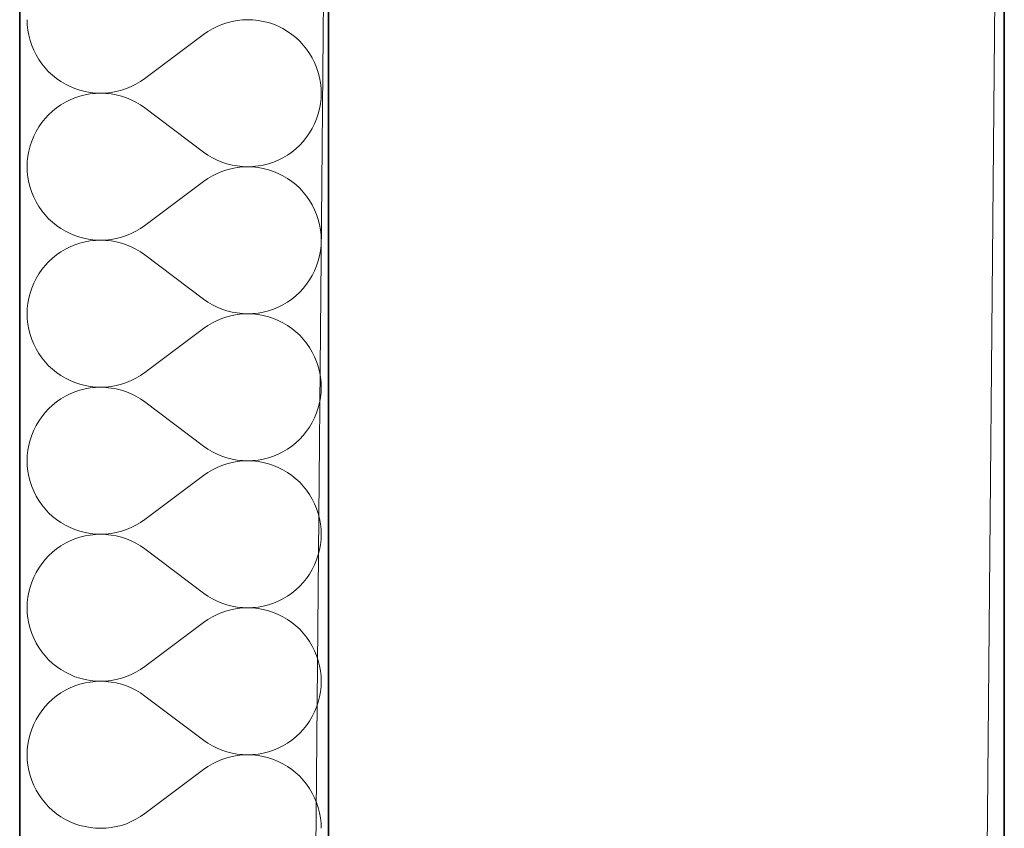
# Model space of a CAD drawing. Header units: millimetres. Extents: x -8078 to 234695, y -4319 to 602442.
# Tile 150 of 152: x 80170 to 80680, y 295724 to 296143. Entities that reach past the tile are written whole.
import ezdxf

# ---------------------------------------------------------------- set-up
doc = ezdxf.new("R2010")
doc.units = ezdxf.units.MM
doc.header["$MEASUREMENT"] = 0
for name, color, linetype in [('#podkład', 252, 'Continuous'), ('- A - ocieplenie', 7, 'Continuous'), ('Konstrukcja - Stropy', 7, 'Continuous'), ('Konstrukcja - Ściany zewnętrzne', 7, 'Continuous')]:
    doc.layers.add(name, color=color, linetype=linetype)

# ---------------------------------------------------------------- blocks, each defined once
blk = doc.blocks.new('UHYGFFFF')
at = {"layer": '- A - ocieplenie', "color": 252, "linetype": 'Continuous', "lineweight": 35, "ltscale": 100}
for p, q in [((19777.48, 397782.63), (19777.48, 396062.63)), ((19937.48, 396062.63), (19937.48, 397662.63))]:
    blk.add_line(p, q, dxfattribs=at)
at = {"layer": '- A - ocieplenie', "color": 252, "linetype": 'Continuous', "lineweight": 13, "ltscale": 100}
for p, q in [((19781.29, 396661.66), (19781.39, 396658.94)), ((19892.83, 396661.56), (19890.13, 396661.27)), ((19895.55, 396661.66), (19892.83, 396661.56)), ((19898.27, 396661.56), (19895.55, 396661.66)), ((19900.97, 396661.27), (19898.27, 396661.56)), ((19781.39, 396658.94), (19781.68, 396656.24)), ((19877.29, 396656.98), (19874.95, 396655.59)), ((19879.72, 396658.2), (19877.29, 396656.98)), ((19882.23, 396659.25), (19879.72, 396658.2)), ((19884.81, 396660.11), (19882.23, 396659.25)), ((19887.45, 396660.78), (19884.81, 396660.11)), ((19890.13, 396661.27), (19887.45, 396660.78)), ((19903.65, 396660.79), (19900.97, 396661.27)), ((19906.29, 396660.12), (19903.65, 396660.79)), ((19908.87, 396659.26), (19906.29, 396660.12)), ((19911.38, 396658.22), (19908.87, 396659.26)), ((19913.82, 396657.01), (19911.38, 396658.22)), ((19916.16, 396655.62), (19913.82, 396657.01)), ((19781.68, 396656.24), (19782.16, 396653.56)), ((19782.16, 396653.56), (19782.83, 396650.92)), ((19872.72, 396654.04), (19842.24, 396631.18)), ((19874.95, 396655.59), (19872.72, 396654.04)), ((19918.39, 396654.07), (19916.16, 396655.62)), ((19920.51, 396652.36), (19918.39, 396654.07)), ((19922.5, 396650.51), (19920.51, 396652.36)), ((19782.83, 396650.92), (19783.69, 396648.34)), ((19783.69, 396648.34), (19784.73, 396645.83)), ((19924.36, 396648.52), (19922.5, 396650.51)), ((19926.07, 396646.4), (19924.36, 396648.52)), ((19927.62, 396644.17), (19926.07, 396646.4)), ((19784.73, 396645.83), (19785.95, 396643.39)), ((19785.95, 396643.39), (19787.34, 396641.06)), ((19787.34, 396641.06), (19788.89, 396638.82)), ((19929.01, 396641.83), (19927.62, 396644.17)), ((19930.22, 396639.39), (19929.01, 396641.83)), ((19788.89, 396638.82), (19790.6, 396636.7)), ((19790.6, 396636.7), (19792.46, 396634.71)), ((19931.27, 396636.88), (19930.22, 396639.39)), ((19932.13, 396634.3), (19931.27, 396636.88)), ((19792.46, 396634.71), (19794.45, 396632.86)), ((19794.45, 396632.86), (19796.57, 396631.15)), ((19796.57, 396631.15), (19798.8, 396629.6)), ((19840.01, 396629.63), (19842.24, 396631.18)), ((19932.8, 396631.66), (19932.13, 396634.3)), ((19933.28, 396628.99), (19932.8, 396631.66)), ((19798.8, 396629.6), (19801.14, 396628.22)), ((19801.14, 396628.22), (19803.57, 396627)), ((19803.57, 396627), (19806.09, 396625.96)), ((19806.09, 396625.96), (19808.67, 396625.1)), ((19830.14, 396625.11), (19832.72, 396625.98)), ((19832.72, 396625.98), (19835.24, 396627.02)), ((19835.24, 396627.02), (19837.67, 396628.24)), ((19837.67, 396628.24), (19840.01, 396629.63)), ((19933.57, 396626.28), (19933.28, 396628.99)), ((19933.67, 396623.56), (19933.57, 396626.28)), ((19806.09, 396621.17), (19803.57, 396620.13)), ((19808.67, 396622.03), (19806.09, 396621.17)), ((19808.67, 396625.1), (19811.31, 396624.43)), ((19811.31, 396622.7), (19808.67, 396622.03)), ((19811.31, 396624.43), (19813.98, 396623.95)), ((19813.98, 396623.18), (19811.31, 396622.7)), ((19813.98, 396623.95), (19816.69, 396623.66)), ((19816.69, 396623.47), (19813.98, 396623.18)), ((19816.69, 396623.66), (19819.41, 396623.56)), ((19819.41, 396623.56), (19816.69, 396623.47)), ((19819.41, 396623.56), (19822.13, 396623.66)), ((19822.13, 396623.46), (19819.41, 396623.56)), ((19822.13, 396623.66), (19824.83, 396623.96)), ((19824.83, 396623.17), (19822.13, 396623.46)), ((19824.83, 396623.96), (19827.51, 396624.44)), ((19827.51, 396622.69), (19824.83, 396623.17)), ((19827.51, 396624.44), (19830.14, 396625.11)), ((19830.14, 396622.01), (19827.51, 396622.69)), ((19832.72, 396621.15), (19830.14, 396622.01)), ((19835.24, 396620.11), (19832.72, 396621.15)), ((19933.28, 396618.14), (19933.57, 396620.84)), ((19933.57, 396620.84), (19933.67, 396623.56)), ((19796.57, 396615.97), (19794.45, 396614.27)), ((19798.8, 396617.52), (19796.57, 396615.97)), ((19801.14, 396618.91), (19798.8, 396617.52)), ((19803.57, 396620.13), (19801.14, 396618.91)), ((19837.67, 396618.89), (19835.24, 396620.11)), ((19840.01, 396617.5), (19837.67, 396618.89)), ((19842.24, 396615.94), (19840.01, 396617.5)), ((19872.72, 396593.09), (19842.24, 396615.94)), ((19932.8, 396615.46), (19933.28, 396618.14)), ((19790.6, 396610.42), (19788.89, 396608.31)), ((19792.46, 396612.41), (19790.6, 396610.42)), ((19794.45, 396614.27), (19792.46, 396612.41)), ((19931.27, 396610.25), (19932.13, 396612.83)), ((19932.13, 396612.83), (19932.8, 396615.46)), ((19787.34, 396606.07), (19785.95, 396603.73)), ((19788.89, 396608.31), (19787.34, 396606.07)), ((19927.62, 396602.96), (19929.01, 396605.3)), ((19929.01, 396605.3), (19930.22, 396607.73)), ((19930.22, 396607.73), (19931.27, 396610.25)), ((19784.73, 396601.3), (19783.69, 396598.79)), ((19785.95, 396603.73), (19784.73, 396601.3)), ((19924.36, 396598.61), (19926.07, 396600.73)), ((19926.07, 396600.73), (19927.62, 396602.96)), ((19782.83, 396596.21), (19782.16, 396593.57)), ((19783.69, 396598.79), (19782.83, 396596.21)), ((19920.51, 396594.76), (19922.5, 396596.62)), ((19922.5, 396596.62), (19924.36, 396598.61)), ((19781.68, 396590.89), (19781.39, 396588.19)), ((19782.16, 396593.57), (19781.68, 396590.89)), ((19872.72, 396593.09), (19874.95, 396591.53)), ((19874.95, 396591.53), (19877.29, 396590.14)), ((19877.29, 396590.14), (19879.72, 396588.92)), ((19911.38, 396588.9), (19913.82, 396590.12)), ((19913.82, 396590.12), (19916.16, 396591.51)), ((19916.16, 396591.51), (19918.39, 396593.06)), ((19918.39, 396593.06), (19920.51, 396594.76)), ((19781.39, 396588.19), (19781.29, 396585.47)), ((19781.29, 396585.47), (19781.39, 396582.75)), ((19879.72, 396588.92), (19882.23, 396587.88)), ((19882.23, 396587.88), (19884.81, 396587.02)), ((19884.81, 396587.02), (19887.45, 396586.34)), ((19887.45, 396586.34), (19890.13, 396585.86)), ((19890.13, 396585.08), (19887.45, 396584.59)), ((19890.13, 396585.86), (19892.83, 396585.57)), ((19892.83, 396585.37), (19890.13, 396585.08)), ((19892.83, 396585.57), (19895.55, 396585.47)), ((19895.55, 396585.47), (19892.83, 396585.37)), ((19895.55, 396585.47), (19898.27, 396585.56)), ((19898.27, 396585.37), (19895.55, 396585.47)), ((19898.27, 396585.56), (19900.97, 396585.85)), ((19900.97, 396585.08), (19898.27, 396585.37)), ((19900.97, 396585.85), (19903.65, 396586.33)), ((19903.65, 396584.6), (19900.97, 396585.08)), ((19903.65, 396586.33), (19906.29, 396587.01)), ((19906.29, 396587.01), (19908.87, 396587.86)), ((19908.87, 396587.86), (19911.38, 396588.9)), ((19781.39, 396582.75), (19781.68, 396580.04)), ((19781.68, 396580.04), (19782.16, 396577.37)), ((19877.29, 396580.79), (19874.95, 396579.4)), ((19879.72, 396582.01), (19877.29, 396580.79)), ((19882.23, 396583.06), (19879.72, 396582.01)), ((19884.81, 396583.92), (19882.23, 396583.06)), ((19887.45, 396584.59), (19884.81, 396583.92)), ((19906.29, 396583.93), (19903.65, 396584.6)), ((19908.87, 396583.07), (19906.29, 396583.93)), ((19911.38, 396582.03), (19908.87, 396583.07)), ((19913.82, 396580.82), (19911.38, 396582.03)), ((19916.16, 396579.43), (19913.82, 396580.82)), ((19782.16, 396577.37), (19782.83, 396574.73)), ((19782.83, 396574.73), (19783.69, 396572.15)), ((19872.72, 396577.85), (19842.24, 396554.99)), ((19874.95, 396579.4), (19872.72, 396577.85)), ((19918.39, 396577.88), (19916.16, 396579.43)), ((19920.51, 396576.17), (19918.39, 396577.88)), ((19922.5, 396574.32), (19920.51, 396576.17)), ((19783.69, 396572.15), (19784.73, 396569.64)), ((19784.73, 396569.64), (19785.95, 396567.2)), ((19924.36, 396572.33), (19922.5, 396574.32)), ((19926.07, 396570.21), (19924.36, 396572.33)), ((19927.62, 396567.98), (19926.07, 396570.21)), ((19785.95, 396567.2), (19787.34, 396564.87)), ((19787.34, 396564.87), (19788.89, 396562.63)), ((19929.01, 396565.64), (19927.62, 396567.98)), ((19930.22, 396563.2), (19929.01, 396565.64)), ((19788.89, 396562.63), (19790.6, 396560.51)), ((19790.6, 396560.51), (19792.46, 396558.52)), ((19931.27, 396560.69), (19930.22, 396563.2)), ((19932.13, 396558.11), (19931.27, 396560.69)), ((19792.46, 396558.52), (19794.45, 396556.67)), ((19794.45, 396556.67), (19796.57, 396554.96)), ((19796.57, 396554.96), (19798.8, 396553.41)), ((19840.01, 396553.44), (19842.24, 396554.99)), ((19932.8, 396555.47), (19932.13, 396558.11)), ((19933.28, 396552.8), (19932.8, 396555.47)), ((19798.8, 396553.41), (19801.14, 396552.03)), ((19801.14, 396552.03), (19803.57, 396550.81)), ((19803.57, 396550.81), (19806.09, 396549.77)), ((19806.09, 396549.77), (19808.67, 396548.91)), ((19830.14, 396548.92), (19832.72, 396549.79)), ((19832.72, 396549.79), (19835.24, 396550.83)), ((19835.24, 396550.83), (19837.67, 396552.05)), ((19837.67, 396552.05), (19840.01, 396553.44)), ((19933.57, 396550.09), (19933.28, 396552.8)), ((19933.67, 396547.37), (19933.57, 396550.09)), ((19806.09, 396544.98), (19803.57, 396543.94)), ((19808.67, 396545.84), (19806.09, 396544.98)), ((19808.67, 396548.91), (19811.31, 396548.24)), ((19811.31, 396546.51), (19808.67, 396545.84)), ((19811.31, 396548.24), (19813.98, 396547.76)), ((19813.98, 396546.99), (19811.31, 396546.51)), ((19813.98, 396547.76), (19816.69, 396547.47)), ((19816.69, 396547.28), (19813.98, 396546.99)), ((19816.69, 396547.47), (19819.41, 396547.37)), ((19819.41, 396547.37), (19816.69, 396547.28)), ((19819.41, 396547.37), (19822.13, 396547.47)), ((19822.13, 396547.27), (19819.41, 396547.37)), ((19822.13, 396547.47), (19824.83, 396547.76)), ((19824.83, 396546.98), (19822.13, 396547.27)), ((19824.83, 396547.76), (19827.51, 396548.25)), ((19827.51, 396546.5), (19824.83, 396546.98)), ((19827.51, 396548.25), (19830.14, 396548.92)), ((19830.14, 396545.82), (19827.51, 396546.5)), ((19832.72, 396544.96), (19830.14, 396545.82)), ((19835.24, 396543.92), (19832.72, 396544.96)), ((19933.28, 396541.95), (19933.57, 396544.65)), ((19933.57, 396544.65), (19933.67, 396547.37)), ((19796.57, 396539.78), (19794.45, 396538.08)), ((19798.8, 396541.33), (19796.57, 396539.78)), ((19801.14, 396542.72), (19798.8, 396541.33)), ((19803.57, 396543.94), (19801.14, 396542.72)), ((19837.67, 396542.7), (19835.24, 396543.92)), ((19840.01, 396541.31), (19837.67, 396542.7)), ((19842.24, 396539.75), (19840.01, 396541.31)), ((19872.72, 396516.9), (19842.24, 396539.75)), ((19932.13, 396536.64), (19932.8, 396539.27)), ((19932.8, 396539.27), (19933.28, 396541.95)), ((19790.6, 396534.23), (19788.89, 396532.12)), ((19792.46, 396536.22), (19790.6, 396534.23)), ((19794.45, 396538.08), (19792.46, 396536.22)), ((19930.22, 396531.54), (19931.27, 396534.05)), ((19931.27, 396534.05), (19932.13, 396536.64)), ((19787.34, 396529.88), (19785.95, 396527.54)), ((19788.89, 396532.12), (19787.34, 396529.88)), ((19927.62, 396526.77), (19929.01, 396529.11)), ((19929.01, 396529.11), (19930.22, 396531.54)), ((19784.73, 396525.11), (19783.69, 396522.6)), ((19785.95, 396527.54), (19784.73, 396525.11)), ((19924.36, 396522.42), (19926.07, 396524.54)), ((19926.07, 396524.54), (19927.62, 396526.77)), ((19782.83, 396520.01), (19782.16, 396517.38)), ((19783.69, 396522.6), (19782.83, 396520.01)), ((19920.51, 396518.57), (19922.5, 396520.43)), ((19922.5, 396520.43), (19924.36, 396522.42)), ((19781.68, 396514.7), (19781.39, 396512)), ((19782.16, 396517.38), (19781.68, 396514.7)), ((19872.72, 396516.9), (19874.95, 396515.34)), ((19874.95, 396515.34), (19877.29, 396513.95)), ((19877.29, 396513.95), (19879.72, 396512.73)), ((19911.38, 396512.71), (19913.82, 396513.93)), ((19913.82, 396513.93), (19916.16, 396515.32)), ((19916.16, 396515.32), (19918.39, 396516.87)), ((19918.39, 396516.87), (19920.51, 396518.57)), ((19781.39, 396512), (19781.29, 396509.28)), ((19781.29, 396509.28), (19781.39, 396506.56)), ((19879.72, 396512.73), (19882.23, 396511.69)), ((19882.23, 396511.69), (19884.81, 396510.83)), ((19884.81, 396510.83), (19887.45, 396510.15)), ((19887.45, 396508.4), (19884.81, 396507.73)), ((19887.45, 396510.15), (19890.13, 396509.67)), ((19890.13, 396508.89), (19887.45, 396508.4)), ((19890.13, 396509.67), (19892.83, 396509.38)), ((19892.83, 396509.18), (19890.13, 396508.89)), ((19892.83, 396509.38), (19895.55, 396509.28)), ((19895.55, 396509.28), (19892.83, 396509.18)), ((19895.55, 396509.28), (19898.27, 396509.37)), ((19898.27, 396509.18), (19895.55, 396509.28)), ((19898.27, 396509.37), (19900.97, 396509.66)), ((19900.97, 396508.89), (19898.27, 396509.18)), ((19900.97, 396509.66), (19903.65, 396510.14)), ((19903.65, 396508.41), (19900.97, 396508.89)), ((19903.65, 396510.14), (19906.29, 396510.82)), ((19906.29, 396507.74), (19903.65, 396508.41)), ((19906.29, 396510.82), (19908.87, 396511.67)), ((19908.87, 396511.67), (19911.38, 396512.71)), ((19781.39, 396506.56), (19781.68, 396503.85)), ((19781.68, 396503.85), (19782.16, 396501.18)), ((19877.29, 396504.6), (19874.95, 396503.21)), ((19879.72, 396505.82), (19877.29, 396504.6)), ((19882.23, 396506.87), (19879.72, 396505.82)), ((19884.81, 396507.73), (19882.23, 396506.87)), ((19908.87, 396506.88), (19906.29, 396507.74)), ((19911.38, 396505.84), (19908.87, 396506.88)), ((19913.82, 396504.63), (19911.38, 396505.84)), ((19916.16, 396503.24), (19913.82, 396504.63)), ((19782.16, 396501.18), (19782.83, 396498.54)), ((19782.83, 396498.54), (19783.69, 396495.96)), ((19872.72, 396501.66), (19842.24, 396478.8)), ((19874.95, 396503.21), (19872.72, 396501.66)), ((19918.39, 396501.69), (19916.16, 396503.24)), ((19920.51, 396499.98), (19918.39, 396501.69)), ((19922.5, 396498.13), (19920.51, 396499.98)), ((19783.69, 396495.96), (19784.73, 396493.45)), ((19784.73, 396493.45), (19785.95, 396491.01)), ((19924.36, 396496.14), (19922.5, 396498.13)), ((19926.07, 396494.02), (19924.36, 396496.14)), ((19927.62, 396491.79), (19926.07, 396494.02)), ((19785.95, 396491.01), (19787.34, 396488.67)), ((19787.34, 396488.67), (19788.89, 396486.44)), ((19929.01, 396489.45), (19927.62, 396491.79)), ((19930.22, 396487.01), (19929.01, 396489.45)), ((19788.89, 396486.44), (19790.6, 396484.32)), ((19790.6, 396484.32), (19792.46, 396482.33)), ((19931.27, 396484.5), (19930.22, 396487.01)), ((19932.13, 396481.92), (19931.27, 396484.5)), ((19792.46, 396482.33), (19794.45, 396480.48)), ((19794.45, 396480.48), (19796.57, 396478.77)), ((19796.57, 396478.77), (19798.8, 396477.22)), ((19840.01, 396477.25), (19842.24, 396478.8)), ((19932.8, 396479.28), (19932.13, 396481.92)), ((19933.28, 396476.61), (19932.8, 396479.28)), ((19798.8, 396477.22), (19801.14, 396475.83)), ((19801.14, 396475.83), (19803.57, 396474.62)), ((19803.57, 396474.62), (19806.09, 396473.58)), ((19806.09, 396473.58), (19808.67, 396472.72)), ((19808.67, 396472.72), (19811.31, 396472.05)), ((19827.51, 396472.06), (19830.14, 396472.73)), ((19830.14, 396472.73), (19832.72, 396473.6)), ((19832.72, 396473.6), (19835.24, 396474.64)), ((19835.24, 396474.64), (19837.67, 396475.86)), ((19837.67, 396475.86), (19840.01, 396477.25)), ((19933.57, 396473.9), (19933.28, 396476.61)), ((19933.67, 396471.18), (19933.57, 396473.9)), ((19803.57, 396467.75), (19801.14, 396466.53)), ((19806.09, 396468.79), (19803.57, 396467.75)), ((19808.67, 396469.65), (19806.09, 396468.79)), ((19811.31, 396470.32), (19808.67, 396469.65)), ((19811.31, 396472.05), (19813.98, 396471.57)), ((19813.98, 396470.8), (19811.31, 396470.32)), ((19813.98, 396471.57), (19816.69, 396471.28)), ((19816.69, 396471.09), (19813.98, 396470.8)), ((19816.69, 396471.28), (19819.41, 396471.18)), ((19819.41, 396471.18), (19816.69, 396471.09)), ((19819.41, 396471.18), (19822.13, 396471.28)), ((19822.13, 396471.08), (19819.41, 396471.18)), ((19822.13, 396471.28), (19824.83, 396471.57)), ((19824.83, 396470.79), (19822.13, 396471.08)), ((19824.83, 396471.57), (19827.51, 396472.06)), ((19827.51, 396470.31), (19824.83, 396470.79)), ((19830.14, 396469.63), (19827.51, 396470.31)), ((19832.72, 396468.77), (19830.14, 396469.63)), ((19835.24, 396467.73), (19832.72, 396468.77)), ((19837.67, 396466.51), (19835.24, 396467.73)), ((19933.28, 396465.76), (19933.57, 396468.46)), ((19933.57, 396468.46), (19933.67, 396471.18)), ((19796.57, 396463.59), (19794.45, 396461.89)), ((19798.8, 396465.14), (19796.57, 396463.59)), ((19801.14, 396466.53), (19798.8, 396465.14)), ((19840.01, 396465.12), (19837.67, 396466.51)), ((19842.24, 396463.56), (19840.01, 396465.12)), ((19872.72, 396440.71), (19842.24, 396463.56)), ((19932.13, 396460.45), (19932.8, 396463.08)), ((19932.8, 396463.08), (19933.28, 396465.76)), ((19790.6, 396458.04), (19788.89, 396455.93)), ((19792.46, 396460.03), (19790.6, 396458.04)), ((19794.45, 396461.89), (19792.46, 396460.03)), ((19930.22, 396455.35), (19931.27, 396457.86)), ((19931.27, 396457.86), (19932.13, 396460.45)), ((19787.34, 396453.69), (19785.95, 396451.35)), ((19788.89, 396455.93), (19787.34, 396453.69)), ((19927.62, 396450.58), (19929.01, 396452.92)), ((19929.01, 396452.92), (19930.22, 396455.35)), ((19784.73, 396448.92), (19783.69, 396446.41)), ((19785.95, 396451.35), (19784.73, 396448.92)), ((19924.36, 396446.23), (19926.07, 396448.34)), ((19926.07, 396448.34), (19927.62, 396450.58)), ((19782.83, 396443.82), (19782.16, 396441.19)), ((19783.69, 396446.41), (19782.83, 396443.82)), ((19918.39, 396440.68), (19920.51, 396442.38)), ((19920.51, 396442.38), (19922.5, 396444.24)), ((19922.5, 396444.24), (19924.36, 396446.23)), ((19781.68, 396438.51), (19781.39, 396435.81)), ((19782.16, 396441.19), (19781.68, 396438.51)), ((19872.72, 396440.71), (19874.95, 396439.15)), ((19874.95, 396439.15), (19877.29, 396437.76)), ((19877.29, 396437.76), (19879.72, 396436.54)), ((19911.38, 396436.52), (19913.82, 396437.74)), ((19913.82, 396437.74), (19916.16, 396439.13)), ((19916.16, 396439.13), (19918.39, 396440.68)), ((19781.39, 396435.81), (19781.29, 396433.09)), ((19781.29, 396433.09), (19781.39, 396430.37)), ((19879.72, 396436.54), (19882.23, 396435.5)), ((19882.23, 396435.5), (19884.81, 396434.64)), ((19884.81, 396434.64), (19887.45, 396433.96)), ((19887.45, 396432.21), (19884.81, 396431.54)), ((19887.45, 396433.96), (19890.13, 396433.48)), ((19890.13, 396432.7), (19887.45, 396432.21)), ((19890.13, 396433.48), (19892.83, 396433.19)), ((19892.83, 396432.99), (19890.13, 396432.7)), ((19892.83, 396433.19), (19895.55, 396433.09)), ((19895.55, 396433.09), (19892.83, 396432.99)), ((19895.55, 396433.09), (19898.27, 396433.18)), ((19898.27, 396432.99), (19895.55, 396433.09)), ((19898.27, 396433.18), (19900.97, 396433.47)), ((19900.97, 396432.7), (19898.27, 396432.99)), ((19900.97, 396433.47), (19903.65, 396433.95)), ((19903.65, 396432.22), (19900.97, 396432.7)), ((19903.65, 396433.95), (19906.29, 396434.62)), ((19906.29, 396431.55), (19903.65, 396432.22)), ((19906.29, 396434.62), (19908.87, 396435.48)), ((19908.87, 396435.48), (19911.38, 396436.52)), ((19781.39, 396430.37), (19781.68, 396427.66)), ((19781.68, 396427.66), (19782.16, 396424.99)), ((19874.95, 396427.02), (19872.72, 396425.47)), ((19877.29, 396428.41), (19874.95, 396427.02)), ((19879.72, 396429.63), (19877.29, 396428.41)), ((19882.23, 396430.67), (19879.72, 396429.63)), ((19884.81, 396431.54), (19882.23, 396430.67)), ((19908.87, 396430.69), (19906.29, 396431.55)), ((19911.38, 396429.65), (19908.87, 396430.69)), ((19913.82, 396428.44), (19911.38, 396429.65)), ((19916.16, 396427.05), (19913.82, 396428.44)), ((19918.39, 396425.5), (19916.16, 396427.05)), ((19782.16, 396424.99), (19782.83, 396422.35)), ((19782.83, 396422.35), (19783.69, 396419.77)), ((19872.72, 396425.47), (19842.24, 396402.61)), ((19920.51, 396423.79), (19918.39, 396425.5)), ((19922.5, 396421.94), (19920.51, 396423.79)), ((19924.36, 396419.95), (19922.5, 396421.94)), ((19783.69, 396419.77), (19784.73, 396417.26)), ((19784.73, 396417.26), (19785.95, 396414.82)), ((19926.07, 396417.83), (19924.36, 396419.95)), ((19927.62, 396415.6), (19926.07, 396417.83)), ((19785.95, 396414.82), (19787.34, 396412.48)), ((19787.34, 396412.48), (19788.89, 396410.25)), ((19929.01, 396413.26), (19927.62, 396415.6)), ((19930.22, 396410.82), (19929.01, 396413.26)), ((19788.89, 396410.25), (19790.6, 396408.13)), ((19790.6, 396408.13), (19792.46, 396406.14)), ((19931.27, 396408.31), (19930.22, 396410.82)), ((19932.13, 396405.73), (19931.27, 396408.31)), ((19792.46, 396406.14), (19794.45, 396404.29)), ((19794.45, 396404.29), (19796.57, 396402.58)), ((19796.57, 396402.58), (19798.8, 396401.03)), ((19840.01, 396401.06), (19842.24, 396402.61)), ((19932.8, 396403.09), (19932.13, 396405.73)), ((19933.28, 396400.42), (19932.8, 396403.09)), ((19798.8, 396401.03), (19801.14, 396399.64)), ((19801.14, 396399.64), (19803.57, 396398.43)), ((19803.57, 396398.43), (19806.09, 396397.39)), ((19806.09, 396397.39), (19808.67, 396396.53)), ((19808.67, 396396.53), (19811.31, 396395.86)), ((19827.51, 396395.87), (19830.14, 396396.54)), ((19830.14, 396396.54), (19832.72, 396397.4)), ((19832.72, 396397.4), (19835.24, 396398.45)), ((19835.24, 396398.45), (19837.67, 396399.67)), ((19837.67, 396399.67), (19840.01, 396401.06)), ((19933.57, 396397.71), (19933.28, 396400.42)), ((19933.67, 396394.99), (19933.57, 396397.71)), ((19803.57, 396391.56), (19801.14, 396390.34)), ((19806.09, 396392.6), (19803.57, 396391.56)), ((19808.67, 396393.45), (19806.09, 396392.6)), ((19811.31, 396394.13), (19808.67, 396393.45)), ((19811.31, 396395.86), (19813.98, 396395.38)), ((19813.98, 396394.61), (19811.31, 396394.13)), ((19813.98, 396395.38), (19816.69, 396395.09)), ((19816.69, 396394.9), (19813.98, 396394.61)), ((19816.69, 396395.09), (19819.41, 396394.99)), ((19819.41, 396394.99), (19816.69, 396394.9)), ((19819.41, 396394.99), (19822.13, 396395.09)), ((19822.13, 396394.89), (19819.41, 396394.99)), ((19822.13, 396395.09), (19824.83, 396395.38)), ((19824.83, 396394.6), (19822.13, 396394.89)), ((19824.83, 396395.38), (19827.51, 396395.87)), ((19827.51, 396394.12), (19824.83, 396394.6)), ((19830.14, 396393.44), (19827.51, 396394.12)), ((19832.72, 396392.58), (19830.14, 396393.44)), ((19835.24, 396391.54), (19832.72, 396392.58)), ((19837.67, 396390.32), (19835.24, 396391.54)), ((19933.28, 396389.57), (19933.57, 396392.27)), ((19933.57, 396392.27), (19933.67, 396394.99)), ((19796.57, 396387.4), (19794.45, 396385.7)), ((19798.8, 396388.95), (19796.57, 396387.4)), ((19801.14, 396390.34), (19798.8, 396388.95)), ((19840.01, 396388.93), (19837.67, 396390.32)), ((19842.24, 396387.37), (19840.01, 396388.93)), ((19872.72, 396364.52), (19842.24, 396387.37)), ((19932.13, 396384.26), (19932.8, 396386.89)), ((19932.8, 396386.89), (19933.28, 396389.57)), ((19790.6, 396381.85), (19788.89, 396379.73)), ((19792.46, 396383.84), (19790.6, 396381.85)), ((19794.45, 396385.7), (19792.46, 396383.84)), ((19930.22, 396379.16), (19931.27, 396381.67)), ((19931.27, 396381.67), (19932.13, 396384.26)), ((19787.34, 396377.5), (19785.95, 396375.16)), ((19788.89, 396379.73), (19787.34, 396377.5)), ((19927.62, 396374.39), (19929.01, 396376.73)), ((19929.01, 396376.73), (19930.22, 396379.16)), ((19784.73, 396372.73), (19783.69, 396370.22)), ((19785.95, 396375.16), (19784.73, 396372.73)), ((19924.36, 396370.04), (19926.07, 396372.15)), ((19926.07, 396372.15), (19927.62, 396374.39)), ((19782.83, 396367.63), (19782.16, 396365)), ((19783.69, 396370.22), (19782.83, 396367.63)), ((19918.39, 396364.49), (19920.51, 396366.19)), ((19920.51, 396366.19), (19922.5, 396368.05)), ((19922.5, 396368.05), (19924.36, 396370.04)), ((19781.68, 396362.32), (19781.39, 396359.62)), ((19782.16, 396365), (19781.68, 396362.32)), ((19872.72, 396364.52), (19874.95, 396362.96)), ((19874.95, 396362.96), (19877.29, 396361.57)), ((19877.29, 396361.57), (19879.72, 396360.35)), ((19911.38, 396360.33), (19913.82, 396361.55)), ((19913.82, 396361.55), (19916.16, 396362.94)), ((19916.16, 396362.94), (19918.39, 396364.49)), ((19781.39, 396359.62), (19781.29, 396356.9)), ((19781.29, 396356.9), (19781.39, 396354.18)), ((19879.72, 396360.35), (19882.23, 396359.31)), ((19882.23, 396359.31), (19884.81, 396358.45)), ((19884.81, 396358.45), (19887.45, 396357.77)), ((19887.45, 396356.02), (19884.81, 396355.35)), ((19887.45, 396357.77), (19890.13, 396357.29)), ((19890.13, 396356.51), (19887.45, 396356.02)), ((19890.13, 396357.29), (19892.83, 396357)), ((19892.83, 396356.8), (19890.13, 396356.51)), ((19892.83, 396357), (19895.55, 396356.9)), ((19895.55, 396356.9), (19892.83, 396356.8)), ((19895.55, 396356.9), (19898.27, 396356.99)), ((19898.27, 396356.8), (19895.55, 396356.9)), ((19898.27, 396356.99), (19900.97, 396357.28)), ((19900.97, 396356.51), (19898.27, 396356.8)), ((19900.97, 396357.28), (19903.65, 396357.76)), ((19903.65, 396356.03), (19900.97, 396356.51)), ((19903.65, 396357.76), (19906.29, 396358.43)), ((19906.29, 396355.36), (19903.65, 396356.03)), ((19906.29, 396358.43), (19908.87, 396359.29)), ((19908.87, 396359.29), (19911.38, 396360.33)), ((19781.39, 396354.18), (19781.68, 396351.47)), ((19781.68, 396351.47), (19782.16, 396348.8)), ((19874.95, 396350.83), (19872.72, 396349.28)), ((19877.29, 396352.22), (19874.95, 396350.83)), ((19879.72, 396353.44), (19877.29, 396352.22)), ((19882.23, 396354.48), (19879.72, 396353.44)), ((19884.81, 396355.35), (19882.23, 396354.48)), ((19908.87, 396354.5), (19906.29, 396355.36)), ((19911.38, 396353.46), (19908.87, 396354.5)), ((19913.82, 396352.25), (19911.38, 396353.46)), ((19916.16, 396350.86), (19913.82, 396352.25)), ((19918.39, 396349.31), (19916.16, 396350.86)), ((19782.16, 396348.8), (19782.83, 396346.16)), ((19782.83, 396346.16), (19783.69, 396343.58)), ((19872.72, 396349.28), (19842.24, 396326.42)), ((19920.51, 396347.6), (19918.39, 396349.31)), ((19922.5, 396345.75), (19920.51, 396347.6)), ((19924.36, 396343.76), (19922.5, 396345.75)), ((19783.69, 396343.58), (19784.73, 396341.07)), ((19784.73, 396341.07), (19785.95, 396338.63)), ((19926.07, 396341.64), (19924.36, 396343.76)), ((19927.62, 396339.4), (19926.07, 396341.64)), ((19785.95, 396338.63), (19787.34, 396336.29)), ((19787.34, 396336.29), (19788.89, 396334.06)), ((19929.01, 396337.07), (19927.62, 396339.4)), ((19930.22, 396334.63), (19929.01, 396337.07)), ((19788.89, 396334.06), (19790.6, 396331.94)), ((19790.6, 396331.94), (19792.46, 396329.95)), ((19792.46, 396329.95), (19794.45, 396328.1)), ((19931.27, 396332.12), (19930.22, 396334.63)), ((19932.13, 396329.54), (19931.27, 396332.12)), ((19794.45, 396328.1), (19796.57, 396326.39)), ((19796.57, 396326.39), (19798.8, 396324.84)), ((19798.8, 396324.84), (19801.14, 396323.45)), ((19837.67, 396323.48), (19840.01, 396324.87)), ((19840.01, 396324.87), (19842.24, 396326.42)), ((19932.8, 396326.9), (19932.13, 396329.54)), ((19933.28, 396324.23), (19932.8, 396326.9)), ((19801.14, 396323.45), (19803.57, 396322.24)), ((19803.57, 396322.24), (19806.09, 396321.2)), ((19806.09, 396321.2), (19808.67, 396320.34)), ((19808.67, 396320.34), (19811.31, 396319.67)), ((19824.83, 396319.19), (19827.51, 396319.68)), ((19827.51, 396319.68), (19830.14, 396320.35)), ((19830.14, 396320.35), (19832.72, 396321.21)), ((19832.72, 396321.21), (19835.24, 396322.26)), ((19835.24, 396322.26), (19837.67, 396323.48)), ((19933.57, 396321.52), (19933.28, 396324.23)), ((19933.67, 396318.8), (19933.57, 396321.52)), ((19803.57, 396315.37), (19801.14, 396314.15)), ((19806.09, 396316.41), (19803.57, 396315.37)), ((19808.67, 396317.26), (19806.09, 396316.41)), ((19811.31, 396317.94), (19808.67, 396317.26)), ((19811.31, 396319.67), (19813.98, 396319.19)), ((19813.98, 396318.42), (19811.31, 396317.94)), ((19813.98, 396319.19), (19816.69, 396318.9)), ((19816.69, 396318.71), (19813.98, 396318.42)), ((19816.69, 396318.9), (19819.41, 396318.8)), ((19819.41, 396318.8), (19816.69, 396318.71)), ((19819.41, 396318.8), (19822.13, 396318.9)), ((19822.13, 396318.7), (19819.41, 396318.8)), ((19822.13, 396318.9), (19824.83, 396319.19)), ((19824.83, 396318.41), (19822.13, 396318.7)), ((19827.51, 396317.93), (19824.83, 396318.41)), ((19830.14, 396317.25), (19827.51, 396317.93)), ((19832.72, 396316.39), (19830.14, 396317.25)), ((19835.24, 396315.35), (19832.72, 396316.39)), ((19837.67, 396314.13), (19835.24, 396315.35)), ((19933.28, 396313.38), (19933.57, 396316.08)), ((19933.57, 396316.08), (19933.67, 396318.8)), ((19794.45, 396309.51), (19792.46, 396307.65)), ((19796.57, 396311.21), (19794.45, 396309.51)), ((19798.8, 396312.76), (19796.57, 396311.21)), ((19801.14, 396314.15), (19798.8, 396312.76)), ((19840.01, 396312.74), (19837.67, 396314.13)), ((19842.24, 396311.18), (19840.01, 396312.74)), ((19872.72, 396288.33), (19842.24, 396311.18)), ((19932.13, 396308.06), (19932.8, 396310.7)), ((19932.8, 396310.7), (19933.28, 396313.38)), ((19790.6, 396305.66), (19788.89, 396303.54)), ((19792.46, 396307.65), (19790.6, 396305.66)), ((19930.22, 396302.97), (19931.27, 396305.48)), ((19931.27, 396305.48), (19932.13, 396308.06)), ((19787.34, 396301.31), (19785.95, 396298.97)), ((19788.89, 396303.54), (19787.34, 396301.31)), ((19927.62, 396298.2), (19929.01, 396300.54)), ((19929.01, 396300.54), (19930.22, 396302.97)), ((19784.73, 396296.54), (19783.69, 396294.02)), ((19785.95, 396298.97), (19784.73, 396296.54)), ((19924.36, 396293.85), (19926.07, 396295.96)), ((19926.07, 396295.96), (19927.62, 396298.2)), ((19782.83, 396291.44), (19782.16, 396288.81)), ((19783.69, 396294.02), (19782.83, 396291.44)), ((19918.39, 396288.3), (19920.51, 396290)), ((19920.51, 396290), (19922.5, 396291.86)), ((19922.5, 396291.86), (19924.36, 396293.85)), ((19781.68, 396286.13), (19781.39, 396283.43)), ((19782.16, 396288.81), (19781.68, 396286.13)), ((19872.72, 396288.33), (19874.95, 396286.77)), ((19874.95, 396286.77), (19877.29, 396285.38)), ((19877.29, 396285.38), (19879.72, 396284.16)), ((19879.72, 396284.16), (19882.23, 396283.12)), ((19908.87, 396283.1), (19911.38, 396284.14)), ((19911.38, 396284.14), (19913.82, 396285.36)), ((19913.82, 396285.36), (19916.16, 396286.75)), ((19916.16, 396286.75), (19918.39, 396288.3)), ((19781.39, 396283.43), (19781.29, 396280.71)), ((19781.29, 396280.71), (19781.39, 396277.99)), ((19882.23, 396283.12), (19884.81, 396282.26)), ((19884.81, 396279.16), (19882.23, 396278.29)), ((19884.81, 396282.26), (19887.45, 396281.58)), ((19887.45, 396279.83), (19884.81, 396279.16)), ((19887.45, 396281.58), (19890.13, 396281.1)), ((19890.13, 396280.31), (19887.45, 396279.83)), ((19890.13, 396281.1), (19892.83, 396280.81)), ((19892.83, 396280.61), (19890.13, 396280.31)), ((19892.83, 396280.81), (19895.55, 396280.71)), ((19895.55, 396280.71), (19892.83, 396280.61)), ((19895.55, 396280.71), (19898.27, 396280.8)), ((19898.27, 396280.61), (19895.55, 396280.71)), ((19898.27, 396280.8), (19900.97, 396281.09)), ((19900.97, 396280.32), (19898.27, 396280.61)), ((19900.97, 396281.09), (19903.65, 396281.57)), ((19903.65, 396279.84), (19900.97, 396280.32)), ((19903.65, 396281.57), (19906.29, 396282.24)), ((19906.29, 396279.17), (19903.65, 396279.84)), ((19906.29, 396282.24), (19908.87, 396283.1)), ((19908.87, 396278.31), (19906.29, 396279.17)), ((19781.39, 396277.99), (19781.68, 396275.28)), ((19781.68, 396275.28), (19782.16, 396272.61)), ((19874.95, 396274.64), (19872.72, 396273.09)), ((19877.29, 396276.03), (19874.95, 396274.64)), ((19879.72, 396277.25), (19877.29, 396276.03)), ((19882.23, 396278.29), (19879.72, 396277.25)), ((19911.38, 396277.27), (19908.87, 396278.31)), ((19913.82, 396276.05), (19911.38, 396277.27)), ((19916.16, 396274.67), (19913.82, 396276.05)), ((19918.39, 396273.12), (19916.16, 396274.67)), ((19782.16, 396272.61), (19782.83, 396269.97)), ((19782.83, 396269.97), (19783.69, 396267.39)), ((19872.72, 396273.09), (19842.24, 396250.23)), ((19920.51, 396271.41), (19918.39, 396273.12)), ((19922.5, 396269.56), (19920.51, 396271.41)), ((19924.36, 396267.57), (19922.5, 396269.56)), ((19783.69, 396267.39), (19784.73, 396264.88)), ((19784.73, 396264.88), (19785.95, 396262.44)), ((19926.07, 396265.45), (19924.36, 396267.57)), ((19927.62, 396263.21), (19926.07, 396265.45)), ((19785.95, 396262.44), (19787.34, 396260.1)), ((19787.34, 396260.1), (19788.89, 396257.87)), ((19929.01, 396260.88), (19927.62, 396263.21)), ((19930.22, 396258.44), (19929.01, 396260.88)), ((19788.89, 396257.87), (19790.6, 396255.75)), ((19790.6, 396255.75), (19792.46, 396253.76)), ((19792.46, 396253.76), (19794.45, 396251.91)), ((19931.27, 396255.93), (19930.22, 396258.44)), ((19932.13, 396253.35), (19931.27, 396255.93)), ((19794.45, 396251.91), (19796.57, 396250.2)), ((19796.57, 396250.2), (19798.8, 396248.65)), ((19798.8, 396248.65), (19801.14, 396247.26)), ((19837.67, 396247.29), (19840.01, 396248.68)), ((19840.01, 396248.68), (19842.24, 396250.23)), ((19932.8, 396250.71), (19932.13, 396253.35)), ((19933.28, 396248.03), (19932.8, 396250.71)), ((19801.14, 396247.26), (19803.57, 396246.05)), ((19803.57, 396246.05), (19806.09, 396245.01)), ((19806.09, 396245.01), (19808.67, 396244.15)), ((19808.67, 396244.15), (19811.31, 396243.48)), ((19811.31, 396243.48), (19813.98, 396243)), ((19824.83, 396243), (19827.51, 396243.49)), ((19827.51, 396243.49), (19830.14, 396244.16)), ((19830.14, 396244.16), (19832.72, 396245.02)), ((19832.72, 396245.02), (19835.24, 396246.07)), ((19835.24, 396246.07), (19837.67, 396247.29)), ((19933.57, 396245.33), (19933.28, 396248.03)), ((19933.67, 396242.61), (19933.57, 396245.33)), ((19813.98, 396243), (19816.69, 396242.71)), ((19816.69, 396242.71), (19819.41, 396242.61)), ((19819.41, 396242.61), (19822.13, 396242.71)), ((19822.13, 396242.71), (19824.83, 396243))]:
    blk.add_line(p, q, dxfattribs=at)
at = {"layer": 'Konstrukcja - Stropy', "color": 252, "linetype": 'Continuous', "lineweight": 13, "ltscale": 100}
for p, q in [((19943.64, 397662.63), (19926.75, 395770.14)), ((20287.48, 397232.63), (20274.36, 395762.33))]:
    blk.add_line(p, q, dxfattribs=at)
at = {"layer": 'Konstrukcja - Ściany zewnętrzne', "color": 252, "linetype": 'Continuous', "lineweight": 35, "ltscale": 100}
for p, q in [((19937.48, 397232.63), (19937.47, 395912.63)), ((20287.47, 395912.63), (20287.48, 397232.63))]:
    blk.add_line(p, q, dxfattribs=at)

msp = doc.modelspace()

# ---------------------------------------------------------------- block references
at = {"layer": '#podkład'}
msp.add_blockref('UHYGFFFF', (60392.7, -100518.68), dxfattribs=at)

doc.saveas('drawing.dxf')
